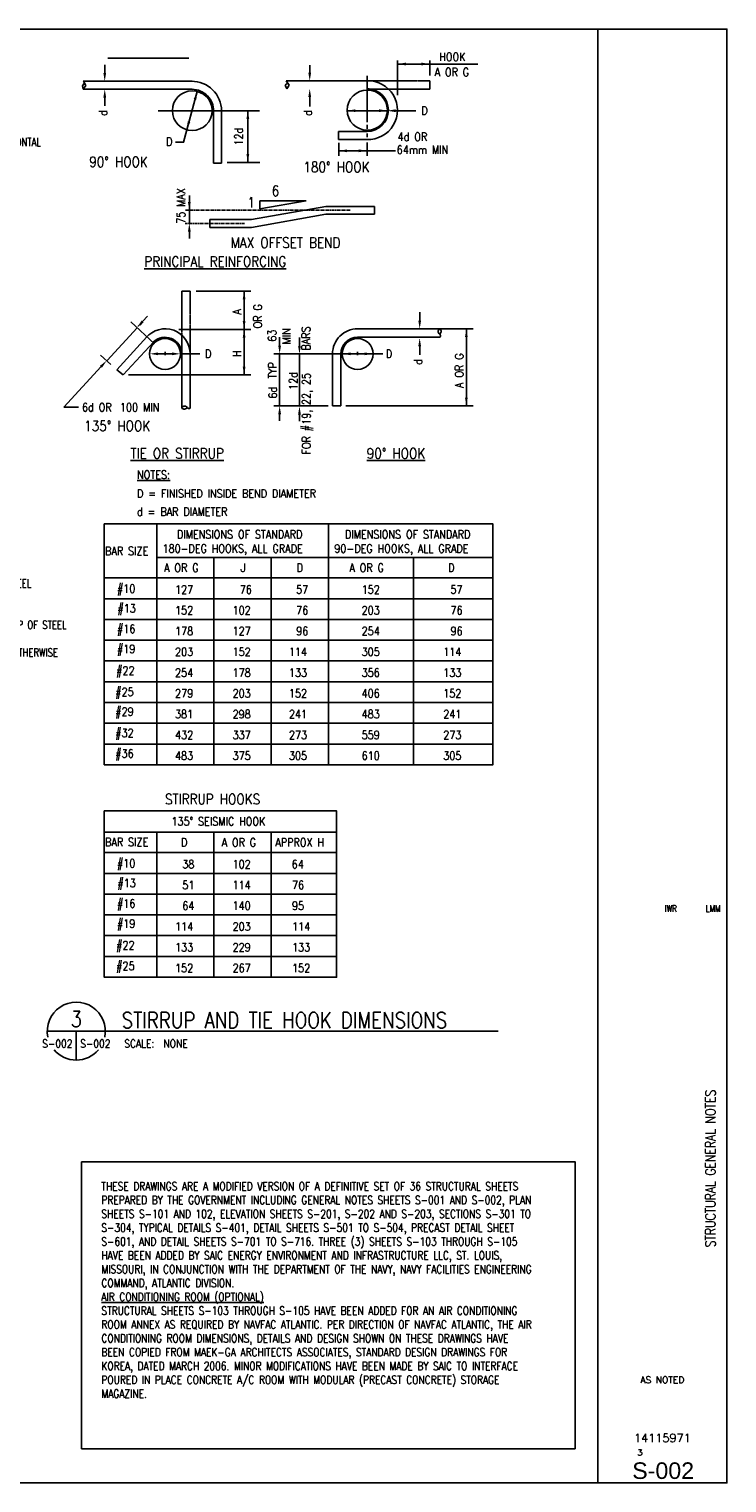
# Paper-space layout 'S-002' of a CAD drawing. Header units: millimetres. Extents: x 26 to 826, y 19 to 575.
# Tile 2 of 2: x 559 to 826, y 19 to 575. Entities that reach past the tile are written whole.
import ezdxf
from ezdxf.enums import TextEntityAlignment as Align

# ---------------------------------------------------------------- set-up
doc = ezdxf.new("R2010")
doc.units = ezdxf.units.MM
for name, pattern in [('CENTER', [2, 1.25, -0.25, 0.25, -0.25]), ('HIDDEN', [0.375, 0.25, -0.125]), ('HIDDEN2', [0.1875, 0.125, -0.0625])]:
    doc.linetypes.add(name, pattern=pattern)
for name, color, linetype in [('G-ANNO-TTLB-4', 4, 'Continuous'), ('G-ANNO-TTLB-TEXT', 3, 'Continuous'), ('G-ANNO-TTLB2', 2, 'Continuous'), ('G-ANNO-TTLB5', 5, 'Continuous'), ('S-ANNO-DIMS', 2, 'Continuous'), ('S-ANNO-SYMB5', 5, 'Continuous'), ('S-ANNO-TEXT', 3, 'Continuous'), ('S-ANNO-TEXT14', 14, 'Continuous'), ('S-DETL-RBAR_4', 4, 'Continuous')]:
    doc.layers.add(name, color=color, linetype=linetype)
doc.styles.add('BASE01', font='romans.shx', dxfattribs={"width": 0.8})
doc.styles.add('ROMANS', font='ROMANS.shx', dxfattribs={"width": 0.8})
doc.styles.add('Titles', font='swiss.ttf', dxfattribs={"width": 0.8})

# ---------------------------------------------------------------- blocks, each defined once
blk = doc.blocks.new('NFM_SHEET_INFO')
at = {"layer": 'G-ANNO-TTLB-TEXT', "style": 'ROMANS', "width": 0.8}
for tag, p in [('DESIGNEDBY', (31.029, 9.394)), ('DRWNBY', (31.668, 9.394)), ('CHECKEDBY', (32.307, 9.394))]:
    blk.add_attdef(tag, text='', height=0.1, dxfattribs=at).set_placement(p, align=Align.MIDDLE_CENTER)
for tag, height, p in [('SHEET_TITLE_1_OF_2', 0.125, (32.182, 5.478)), ('SHEET_TITLE_1_OF_1', 0.15, (32.267, 5.478)), ('SHEET_TITLE_2_OF_2', 0.125, (32.342, 5.478))]:
    blk.add_attdef(tag, text='', height=height, rotation=90, dxfattribs=at).set_placement(p, align=Align.MIDDLE_CENTER)
at = {"layer": 'G-ANNO-TTLB-TEXT', "color": 132}
for tag, height, style, p in [('SCALE', 0.1, 'ROMANS', (31.541, 2.294)), ('NAVFACDWGNO', 0.125, 'ROMANS', (31.541, 1.419)), ('SHEETOFNO', 0.0937, 'ROMANS', (31.202, 1.2)), ('SHEETNO', 0.25, 'Titles', (31.554, 0.926))]:
    blk.add_attdef(tag, text='', height=height, dxfattribs=dict(at, style=style)).set_placement(p, align=Align.MIDDLE_CENTER)

psp = doc.layouts.new('S-002')

# ---------------------------------------------------------------- linework, layer by layer
at = {"layer": 'Defpoints'}
for points in [[(26.42, 575.17), (776.41, 575.17), (776.41, 18.83), (26.42, 18.83)], [(776.41, 575.17), (825.88, 575.17), (825.88, 18.83), (776.41, 18.83)]]:
    psp.add_lwpolyline(points, close=True, dxfattribs=at)
at = {"layer": 'G-ANNO-TTLB-4'}
for p, q in [((629.52, 372.9), (629.52, 293.63)), ((651.42, 372.9), (651.42, 293.63)), ((705.9, 372.9), (705.9, 293.63)), ((587.49, 365.15), (736.28, 365.15)), ((607.62, 267.79), (607.62, 212.36)), ((629.52, 267.79), (629.52, 212.36)), ((651.42, 267.79), (651.42, 212.36)), ((587.49, 260.04), (676.47, 260.04))]:
    psp.add_line(p, q, dxfattribs=at)
at = {"layer": 'G-ANNO-TTLB2'}
for p, q in [((587.49, 357.2), (736.28, 357.2)), ((587.49, 349.26), (736.28, 349.26)), ((587.49, 341.31), (736.28, 341.31)), ((587.49, 333.36), (736.28, 333.36)), ((587.49, 325.42), (736.28, 325.42)), ((587.49, 317.47), (736.28, 317.47)), ((587.49, 309.52), (736.28, 309.52)), ((587.49, 301.57), (736.28, 301.57)), ((587.49, 252.09), (676.47, 252.09)), ((587.49, 244.15), (676.47, 244.15)), ((587.49, 236.2), (676.47, 236.2)), ((587.49, 228.25), (676.47, 228.25)), ((587.49, 220.31), (676.47, 220.31))]:
    psp.add_line(p, q, dxfattribs=at)
at = {"layer": 'G-ANNO-TTLB5'}
for p, q in [((607.62, 385.79), (607.62, 293.63)), ((673.32, 385.79), (673.32, 293.63)), ((607.62, 372.9), (736.28, 372.9)), ((587.49, 267.79), (676.47, 267.79))]:
    psp.add_line(p, q, dxfattribs=at)
for points in [[(587.49, 385.79), (587.49, 293.63), (736.28, 293.63), (736.28, 385.79)], [(587.49, 275.97), (676.47, 275.97), (676.47, 212.36), (587.49, 212.36)]]:
    psp.add_lwpolyline(points, close=True, dxfattribs=at)
at = {"layer": 'S-ANNO-DIMS'}
for p, q in [((699.8, 549.84), (699.8, 563.19)), ((712.1, 557.41), (712.1, 563.19)), ((587.69, 558.38), (587.69, 561.55)), ((666.17, 558.21), (666.17, 561.38)), ((688.11, 545.82), (688.11, 557.33)), ((730.49, 561.8), (699.8, 561.8)), ((617.87, 531.94), (623.11, 551.32)), ((587.69, 548.98), (587.69, 545.8)), ((666.17, 549.47), (666.17, 545.61)), ((688.11, 549.12), (688.11, 539.53)), ((608.15, 543.94), (646.99, 543.94)), ((642.48, 544.03), (642.48, 524.18)), ((680.52, 543.94), (695.89, 543.94)), ((698.99, 543.94), (706.75, 543.94)), ((688.11, 538.51), (688.11, 537)), ((688.11, 535.26), (688.11, 533.75)), ((617.92, 531.94), (614.75, 531.94)), ((677.26, 531.7), (677.26, 526.7)), ((677.37, 528.59), (699.02, 528.59)), ((688.11, 531.75), (688.11, 526.7)), ((634.54, 524.18), (647.06, 524.18)), ((620.08, 500.78), (620.08, 511.53)), ((664.84, 509.47), (647.09, 509.47)), ((647.09, 506.44), (664.84, 509.47)), ((647.09, 509.47), (647.09, 506.44)), ((620.08, 498.2), (620.08, 495.03)), ((643.61, 474.88), (622.69, 474.88)), ((641.05, 474.88), (641.05, 442.82)), ((606.73, 454.7), (597.7, 463.12)), ((604.07, 465.34), (600.54, 461.52)), ((601.12, 461.91), (601.95, 462.8)), ((708.26, 463.65), (708.26, 466.82)), ((600.1, 460.88), (588.6, 448.35)), ((643.61, 460.25), (616, 460.25)), ((654.65, 454.08), (654.65, 457.25)), ((662.24, 453.93), (662.24, 457.1)), ((728.68, 460.47), (713.33, 460.47)), ((726.13, 460.47), (726.13, 430.98)), ((606.49, 450.9), (614.83, 450.9)), ((610.79, 450.38), (610.79, 451.67)), ((614.83, 450.9), (614.95, 450.9)), ((617.14, 450.9), (624.16, 450.9)), ((694.15, 450.9), (652.39, 450.9)), ((654.65, 450.83), (654.65, 430.98)), ((662.24, 450.68), (662.24, 430.83)), ((680.45, 450.9), (680.33, 450.9)), ((684.49, 450.38), (684.49, 451.67)), ((708.26, 453.76), (708.26, 450.58)), ((586.32, 446.04), (572.05, 430.54)), ((589.97, 446.83), (586.09, 450.44)), ((596.77, 442.82), (643.62, 442.82)), ((572.05, 430.54), (577.61, 430.54)), ((673.26, 430.98), (652.39, 430.98)), ((654.65, 428.4), (654.65, 425.22)), ((728.68, 430.98), (680.04, 430.98)), ((662.24, 428.25), (662.24, 425.07))]:
    psp.add_line(p, q, dxfattribs=at)
at = {"layer": 'S-ANNO-DIMS', "linetype": 'CENTER'}
for p, q in [((641.26, 500.78), (618.45, 500.78)), ((681.71, 505.82), (618.6, 505.82))]:
    psp.add_line(p, q, dxfattribs=at)
at = {"layer": 'S-ANNO-DIMS'}
psp.add_arc((610.74, 450.9), 4.21, 1.5309, 1.5946, dxfattribs=at)
for points in [[(702.98, 561.27), (702.98, 562.33), (699.8, 561.8)], [(708.92, 561.27), (708.92, 562.33), (712.1, 561.8)], [(588.22, 558.38), (587.17, 558.38), (587.69, 555.2)], [(588.22, 558.38), (587.17, 558.38), (587.69, 555.2)], [(666.69, 558.49), (665.64, 558.49), (666.17, 555.31)], [(666.69, 558.49), (665.64, 558.49), (666.17, 555.31)], [(666.69, 558.49), (665.64, 558.49), (666.17, 555.31)], [(588.22, 548.98), (587.17, 548.98), (587.69, 552.15)], [(588.23, 548.97), (587.17, 548.97), (587.7, 552.15)], [(622.77, 548.12), (621.75, 548.41), (623.11, 551.32)], [(666.69, 549.15), (665.63, 549.15), (666.16, 552.33)], [(666.69, 549.14), (665.63, 549.14), (666.16, 552.32)], [(666.69, 549.19), (665.64, 549.19), (666.17, 552.37)], [(620.45, 539.58), (619.43, 539.85), (619.14, 536.64)], [(643.01, 540.77), (641.95, 540.77), (642.48, 543.94)], [(683.69, 544.47), (683.69, 543.41), (680.52, 543.94)], [(692.71, 544.47), (692.71, 543.41), (695.89, 543.94)], [(699.06, 543.41), (699.06, 544.47), (695.89, 543.94)], [(680.44, 529.12), (680.44, 528.06), (677.26, 528.59)], [(684.94, 529.12), (684.94, 528.06), (688.11, 528.59)], [(643.01, 527.36), (641.95, 527.36), (642.48, 524.18)], [(620.61, 509), (619.55, 509), (620.08, 505.82)], [(619.55, 508.95), (620.61, 508.95), (620.08, 505.78)], [(620.61, 497.6), (619.55, 497.6), (620.08, 500.78)], [(620.61, 497.6), (619.55, 497.6), (620.08, 500.78)], [(641.58, 471.71), (640.52, 471.71), (641.05, 474.88)], [(601.81, 463.64), (602.58, 462.91), (600.03, 460.95)], [(641.58, 463.43), (640.52, 463.43), (641.05, 460.25)], [(708.79, 463.65), (707.73, 463.65), (708.26, 460.47)], [(641.58, 457.08), (640.52, 457.08), (641.05, 460.25)], [(708.79, 453.76), (707.73, 453.76), (708.26, 456.93)], [(726.66, 457.29), (725.6, 457.29), (726.13, 460.47)], [(608.13, 450.37), (608.13, 451.43), (604.96, 450.9)], [(613.48, 450.37), (613.48, 451.43), (616.65, 450.9)], [(655.18, 454.08), (654.12, 454.08), (654.65, 450.9)], [(662.77, 453.93), (661.71, 453.93), (662.24, 450.75)], [(681.81, 450.37), (681.81, 451.43), (678.63, 450.9)], [(687.21, 450.37), (687.21, 451.43), (690.39, 450.9)], [(585.86, 446.32), (586.64, 445.59), (588.42, 448.28)], [(641.58, 446), (640.52, 446), (641.05, 442.82)], [(726.66, 434.15), (725.6, 434.15), (726.13, 430.98)], [(655.18, 427.8), (654.12, 427.8), (654.65, 430.98)], [(662.77, 427.65), (661.71, 427.65), (662.24, 430.83)]]:
    psp.add_solid(points, dxfattribs=at)
at = {"layer": 'S-ANNO-SYMB5'}
for p, q in [((565.7, 191.71), (594.21, 191.71)), ((576.81, 191.71), (576.81, 180.6)), ((594.21, 191.71), (738.32, 191.71))]:
    psp.add_line(p, q, dxfattribs=at)
for start, end in [(348.1652, 191.8348), (220.0956, 319.9044)]:
    psp.add_arc((576.81, 191.71), 11.11, start, end, dxfattribs=at)
at = {"layer": 'S-ANNO-TEXT'}
psp.add_lwpolyline([(578.82, 141.74), (767.76, 141.74), (767.76, 31.92), (578.82, 31.92)], close=True, dxfattribs=at)
at = {"layer": 'S-DETL-RBAR_4'}
for p, q in [((588.94, 564.07), (619.91, 564.07)), ((579.12, 553.46), (579.9, 554.59)), ((579.42, 552.17), (579.12, 553.46)), ((580.46, 553.62), (579.42, 552.17)), ((579.44, 555.2), (621.16, 555.2)), ((579.44, 552.15), (621.06, 552.15)), ((579.53, 555.22), (580.46, 553.62)), ((656.83, 553.66), (657.71, 554.42)), ((657.36, 552.33), (656.83, 553.66)), ((657.19, 555.37), (688.28, 555.37)), ((657.19, 555.37), (658.24, 553.66)), ((658.24, 553.66), (657.36, 552.33)), ((629.36, 523.88), (629.36, 543.94)), ((632.39, 543.82), (632.39, 523.88)), ((677.24, 532.94), (677.24, 535.99)), ((688.16, 535.99), (677.24, 535.99)), ((687.98, 532.94), (677.24, 532.94)), ((629.36, 523.88), (632.39, 523.88)), ((643.82, 502.29), (672.31, 507.34)), ((672.31, 507.34), (691, 507.34)), ((691, 507.34), (691, 504.3)), ((627.94, 502.29), (643.82, 502.29)), ((627.94, 499.26), (627.94, 502.29)), ((672.31, 504.3), (643.82, 499.26)), ((691, 504.3), (672.31, 504.3)), ((643.82, 499.26), (627.94, 499.26)), ((617.16, 474.88), (620.37, 474.88)), ((603.79, 457.39), (592.27, 444.81)), ((684.44, 460.47), (716.06, 460.47)), ((684.49, 457.23), (715.9, 457.23)), ((606.3, 455.38), (594.77, 442.82)), ((617.16, 450.9), (617.16, 430.24)), ((620.37, 430.17), (620.37, 450.91)), ((674.91, 430.98), (674.91, 450.91)), ((678.13, 450.9), (678.13, 430.98)), ((592.27, 444.81), (594.77, 442.82)), ((678.13, 430.98), (674.91, 430.98))]:
    psp.add_line(p, q, dxfattribs=at)
at = {"layer": 'S-DETL-RBAR_4', "linetype": 'HIDDEN2'}
for p, q in [((688.11, 555.37), (712.1, 555.37)), ((688.13, 552.16), (712.1, 552.16)), ((617.16, 450.9), (617.16, 474.88)), ((620.37, 450.91), (620.37, 474.88))]:
    psp.add_line(p, q, dxfattribs=at)
at = {"layer": 'S-DETL-RBAR_4', "linetype": 'HIDDEN'}
psp.add_line((712.1, 555.37), (712.1, 552.16), dxfattribs=at)
at = {"layer": 'S-DETL-RBAR_4'}
for centre, radius in [((621.19, 543.96), 7.6), ((688.21, 544.16), 7.69), ((610.79, 450.86), 5.92), ((684.49, 450.86), 5.92)]:
    psp.add_circle(centre, radius, dxfattribs=at)
for centre, radius, start, end in [((621.07, 543.88), 11.32, 0, 90.9942), ((621.08, 543.87), 8.27, 359.2477, 89.4769), ((688.53, 544.15), 11.22, 267.6873, 92.0585), ((688.09, 544.18), 8.2, 269.954, 89.6984), ((610.82, 450.91), 9.56, 359.946, 140.0834), ((610.79, 450.86), 6.37, 0.3119, 135.3313), ((684.46, 450.91), 9.56, 89.8264, 180.054), ((684.49, 450.86), 6.37, 90, 179.6881), ((716.64, 459.39), 1.3, 119.6465, 247.3687), ((715.1, 459.48), 1.38, 304.2313, 46.0009), ((715.73, 457.78), 0.576, 286.7381, 44.8557), ((684.54, 450.9), 4.21, 178.4054, 178.4691), ((618.3, 429.59), 1.3, 22.6313, 150.3535), ((618.21, 431.13), 1.38, 220.3265, 325.7687), ((619.91, 430.5), 0.576, 225.1443, 324.5563)]:
    psp.add_arc(centre, radius, start, end, dxfattribs=at)

# ---------------------------------------------------------------- block references
ref = psp.add_blockref('NFM_SHEET_INFO', (0, 0), dxfattribs=dict(xscale=25.4, yscale=25.4, zscale=25.4))
ref.add_attrib('SHEETNO', 'S-002', dxfattribs={"layer": 'G-ANNO-TTLB-TEXT', "color": 132, "height": 6.35, "style": 'Titles'}).set_placement((801.47, 23.52), align=Align.MIDDLE_CENTER)
ref.add_attrib('SHEET_TITLE_1_OF_1', 'STRUCTURAL GENERAL NOTES', dxfattribs={"layer": 'G-ANNO-TTLB-TEXT', "height": 3.81, "rotation": 90, "style": 'ROMANS', "width": 0.8}).set_placement((819.58, 139.15), align=Align.MIDDLE_CENTER)
ref.add_attrib('NAVFACDWGNO', '14115971', dxfattribs={"layer": 'G-ANNO-TTLB-TEXT', "color": 132, "height": 3.175, "style": 'ROMANS'}).set_placement((801.15, 36.04), align=Align.MIDDLE_CENTER)
ref.add_attrib('SHEETOFNO', '3', dxfattribs={"layer": 'G-ANNO-TTLB-TEXT', "color": 132, "height": 2.38, "style": 'ROMANS'}).set_placement((792.53, 30.48), align=Align.MIDDLE_CENTER)
ref.add_attrib('DRWNBY', 'IWR', dxfattribs={"layer": 'G-ANNO-TTLB-TEXT', "height": 2.54, "style": 'ROMANS', "width": 0.8}).set_placement((804.38, 238.6), align=Align.MIDDLE_CENTER)
ref.add_attrib('CHECKEDBY', 'LMM', dxfattribs={"layer": 'G-ANNO-TTLB-TEXT', "height": 2.54, "style": 'ROMANS', "width": 0.8}).set_placement((820.59, 238.6), align=Align.MIDDLE_CENTER)
ref.add_attrib('SCALE', 'AS NOTED', dxfattribs={"layer": 'G-ANNO-TTLB-TEXT', "color": 132, "height": 2.54, "style": 'ROMANS'}).set_placement((801.15, 58.28), align=Align.MIDDLE_CENTER)

# ---------------------------------------------------------------- texts
at = {"layer": 'S-ANNO-TEXT'}
for s, height, style, width, p in [('HOOK', 3.176, 'ROMANS', 0.85, (715.74, 562.96)), ('A OR G', 3.176, 'ROMANS', 0.85, (713.99, 557.13)), ('D', 3.18, 'ROMANS', 0.85, (708.92, 542.4)), ('4d OR ', 3.176, 'ROMANS', 0.85, (699.82, 532.38)), ('LONG LEG HORIZONTAL', 3.175, 'BASE01', 0.75, (526.63, 530.33)), ('D', 3.18, 'ROMANS', 0.85, (611.19, 530.52)), ('64mm MIN', 3.176, 'ROMANS', 0.85, (699.48, 527.4)), ('%%uPRINCIPAL REINFORCING', 3.97, 'ROMANS', 0.85, (602.83, 484.22)), ('D', 3.18, 'ROMANS', 0.85, (626.12, 449.33)), ('D', 3.18, 'ROMANS', 0.85, (695.29, 449.33)), ('6d OR ', 3.176, 'ROMANS', 0.85, (579, 428.84)), ('100 MIN', 3.176, 'ROMANS', 0.85, (593.54, 428.86)), ('%%uTIE OR STIRRUP', 3.97, 'ROMANS', 0.85, (597.58, 410.82)), ('%%u90%%D HOOK', 3.97, 'ROMANS', 0.85, (687.98, 410.82)), ('%%UNOTES:', 3.176, 'ROMANS', 0.85, (600.07, 403.06)), ('D = FINISHED INSIDE BEND DIAMETER', 3.176, 'ROMANS', 0.85, (600.07, 395.86)), ('d = BAR DIAMETER', 3.176, 'ROMANS', 0.85, (600.07, 388.88)), ('DIMENSIONS OF STANDARD', 3.176, 'ROMANS', 0.85, (615.31, 380.23)), ('DIMENSIONS OF STANDARD', 3.176, 'ROMANS', 0.85, (679.63, 380.23)), ('BAR SIZE', 3.176, 'ROMANS', 0.85, (587.83, 373.88)), ('180-DEG HOOKS, ALL GRADE', 3.176, 'ROMANS', 0.85, (609.79, 374.79)), ('90-DEG HOOKS, ALL GRADE', 3.176, 'ROMANS', 0.85, (675.58, 374.79)), ('A OR G', 3.176, 'ROMANS', 0.85, (610.42, 367.46)), ('J', 3.18, 'ROMANS', 0.85, (639.75, 367.46)), ('D', 3.18, 'ROMANS', 0.85, (661.12, 367.46)), ('A OR G', 3.176, 'ROMANS', 0.85, (681.36, 367.46)), ('D', 3.18, 'ROMANS', 0.85, (719.16, 367.46)), ('TEMPERATURE STEEL', 3.175, 'BASE01', 0.75, (526.63, 361.46)), ('#10', 3.176, 'ROMANS', 0.85, (592.34, 359.46)), ('127', 3.176, 'ROMANS', 0.85, (614.62, 359.11)), ('76', 3.176, 'ROMANS', 0.85, (639.39, 359.11)), ('57', 3.176, 'ROMANS', 0.85, (660.97, 359.11)), ('152', 3.176, 'ROMANS', 0.85, (686.06, 359.11)), ('57', 3.176, 'ROMANS', 0.85, (720.05, 359.11)), ('#13', 3.176, 'ROMANS', 0.85, (592.53, 351.92)), ('152', 3.176, 'ROMANS', 0.85, (614.62, 351.16)), ('102', 3.176, 'ROMANS', 0.85, (636.62, 351.16)), ('76', 3.176, 'ROMANS', 0.85, (660.97, 351.16)), ('203', 3.176, 'ROMANS', 0.85, (686.06, 351.16)), ('76', 3.176, 'ROMANS', 0.85, (720.05, 351.16)), ('TOP OF SLAB, TOP OF STEEL', 3.175, 'BASE01', 0.75, (526.63, 345.6)), ('#16', 3.176, 'ROMANS', 0.85, (592.34, 344.06)), ('178', 3.176, 'ROMANS', 0.85, (614.62, 343.22)), ('127', 3.176, 'ROMANS', 0.85, (636.62, 343.22)), ('96', 3.176, 'ROMANS', 0.85, (660.97, 343.22)), ('254', 3.176, 'ROMANS', 0.85, (686.06, 343.22)), ('96', 3.176, 'ROMANS', 0.85, (720.05, 343.22)), ('#19', 3.176, 'ROMANS', 0.85, (592.34, 336.36)), ('UNLESS NOTED OTHERWISE', 3.175, 'BASE01', 0.75, (526.63, 335.02)), ('203', 3.176, 'ROMANS', 0.85, (614.62, 335.27)), ('152', 3.176, 'ROMANS', 0.85, (636.62, 335.27)), ('114', 3.176, 'ROMANS', 0.85, (658.2, 335.27)), ('305', 3.176, 'ROMANS', 0.85, (686.06, 335.27)), ('114', 3.176, 'ROMANS', 0.85, (717.28, 335.27)), ('#22', 3.176, 'ROMANS', 0.85, (592.05, 328.12)), ('254', 3.176, 'ROMANS', 0.85, (614.62, 327.32)), ('178', 3.176, 'ROMANS', 0.85, (636.62, 327.32)), ('133', 3.176, 'ROMANS', 0.85, (658.2, 327.32)), ('356', 3.176, 'ROMANS', 0.85, (686.06, 327.32)), ('133', 3.176, 'ROMANS', 0.85, (717.28, 327.32)), ('#25', 3.176, 'ROMANS', 0.85, (591.69, 319.94)), ('279', 3.176, 'ROMANS', 0.85, (614.62, 319.38)), ('203', 3.176, 'ROMANS', 0.85, (636.62, 319.38)), ('152', 3.176, 'ROMANS', 0.85, (658.2, 319.38)), ('406', 3.176, 'ROMANS', 0.85, (686.06, 319.38)), ('152', 3.176, 'ROMANS', 0.85, (717.28, 319.38)), ('#29', 3.176, 'ROMANS', 0.85, (591.69, 312.4)), ('381', 3.176, 'ROMANS', 0.85, (614.62, 311.43)), ('298', 3.176, 'ROMANS', 0.85, (636.62, 311.43)), ('241', 3.176, 'ROMANS', 0.85, (658.2, 311.43)), ('483', 3.176, 'ROMANS', 0.85, (686.06, 311.43)), ('241', 3.176, 'ROMANS', 0.85, (717.28, 311.43)), ('#32', 3.176, 'ROMANS', 0.85, (591.69, 304.22)), ('432', 3.176, 'ROMANS', 0.85, (614.62, 303.48)), ('337', 3.176, 'ROMANS', 0.85, (636.62, 303.48)), ('273', 3.176, 'ROMANS', 0.85, (658.2, 303.48)), ('559', 3.176, 'ROMANS', 0.85, (686.06, 303.48)), ('273', 3.176, 'ROMANS', 0.85, (717.28, 303.48)), ('#36', 3.176, 'ROMANS', 0.85, (591.69, 296.36)), ('483', 3.176, 'ROMANS', 0.85, (614.62, 295.53)), ('375', 3.176, 'ROMANS', 0.85, (636.62, 295.53)), ('305', 3.176, 'ROMANS', 0.85, (658.2, 295.53)), ('610', 3.176, 'ROMANS', 0.85, (686.06, 295.53)), ('305', 3.176, 'ROMANS', 0.85, (717.28, 295.53)), ('135%%D SEISMIC HOOK', 3.176, 'ROMANS', 0.85, (613.23, 270.41)), ('BAR SIZE', 3.176, 'ROMANS', 0.85, (587.83, 262.49)), ('D', 3.18, 'ROMANS', 0.85, (616.85, 262.35)), ('A OR G', 3.176, 'ROMANS', 0.85, (632.45, 262.35)), ('APPROX H', 3.176, 'ROMANS', 0.85, (653.01, 262.35)), ('#10', 3.176, 'ROMANS', 0.85, (592.34, 254.35)), ('38', 3.176, 'ROMANS', 0.85, (617.39, 254)), ('102', 3.176, 'ROMANS', 0.85, (636.62, 254)), ('64', 3.176, 'ROMANS', 0.85, (659.28, 254)), ('#13', 3.176, 'ROMANS', 0.85, (592.53, 246.81)), ('51', 3.176, 'ROMANS', 0.85, (617.39, 246.05)), ('114', 3.176, 'ROMANS', 0.85, (636.62, 246.05)), ('76', 3.176, 'ROMANS', 0.85, (659.41, 246.05)), ('#16', 3.176, 'ROMANS', 0.85, (592.34, 238.95)), ('64', 3.176, 'ROMANS', 0.85, (617.39, 238.11)), ('140', 3.176, 'ROMANS', 0.85, (636.62, 238.11)), ('95', 3.176, 'ROMANS', 0.85, (659.41, 238.11)), ('#19', 3.176, 'ROMANS', 0.85, (592.34, 231.25)), ('114', 3.176, 'ROMANS', 0.85, (614.62, 230.16)), ('203', 3.176, 'ROMANS', 0.85, (636.62, 230.16)), ('114', 3.176, 'ROMANS', 0.85, (659.41, 230.16)), ('#22', 3.176, 'ROMANS', 0.85, (592.05, 223.01)), ('133', 3.176, 'ROMANS', 0.85, (614.62, 222.21)), ('229', 3.176, 'ROMANS', 0.85, (636.62, 222.21)), ('133', 3.176, 'ROMANS', 0.85, (659.41, 222.21)), ('#25', 3.176, 'ROMANS', 0.85, (592.05, 215.07)), ('152', 3.176, 'ROMANS', 0.85, (614.62, 214.27)), ('267', 3.176, 'ROMANS', 0.85, (636.62, 214.27)), ('152', 3.176, 'ROMANS', 0.85, (659.41, 214.27)), ('S-002', 3, 'ROMANS', 0.85, (578.3, 185.46)), ('SCALE:  NONE', 3, 'ROMANS', 0.85, (595.18, 185.46))]:
    psp.add_text(s, height=height, dxfattribs=dict(at, style=style, width=width)).set_placement(p)
at = {"layer": 'S-ANNO-TEXT', "style": 'ROMANS', "width": 0.85}
for s, height, p in [('d', 3.18, (588.67, 541.96)), ('d', 3.18, (667.03, 541.96)), ('75 MAX', 3.176, (618.45, 500.69)), ('A', 3.18, (639.9, 465.99)), ('OR G', 3.176, (647.8, 460.64)), ('63', 3.176, (653.35, 455.57)), ('MIN', 3.176, (658.87, 454.54)), ('BARS', 3.176, (666.29, 452.18)), ('H', 3.18, (639.9, 449.75)), ('TYP', 3.176, (653.5, 441.42)), ('d', 3.18, (709.24, 446.74)), ('A OR G', 3.176, (724.98, 437.89)), ('6d', 3.176, (653.62, 433.79)), ('FOR #19, 22, 25', 3.176, (666.45, 412.37))]:
    psp.add_text(s, height=height, rotation=90, dxfattribs=at).set_placement(p)
for p in [(640.59, 534.01), (661.45, 440.51)]:
    psp.add_text('12d', height=3.176, rotation=90, dxfattribs=at).set_placement(p, align=Align.CENTER)
for s, p in [('90%%D HOOK', (592.97, 522.36)), ('180%%D HOOK', (676.39, 520.42)), ('6', (653.07, 511.27)), ('1', (643.78, 506.84)), ('MAX OFFSET BEND', (656.92, 491.46)), ('135%%D HOOK', (592.45, 421.32))]:
    psp.add_text(s, height=3.97, dxfattribs=at).set_placement(p, align=Align.CENTER)
at = {"layer": 'S-ANNO-TEXT', "color": 3, "style": 'ROMANS', "width": 0.85}
psp.add_text('STIRRUP HOOKS', height=3.97, dxfattribs=at).set_placement((610.77, 278.51))
at = {"layer": 'S-ANNO-TEXT', "style": 'ROMANS', "width": 0.85}
psp.add_text('S-002', height=3, dxfattribs=at).set_placement((575.33, 185.46), align=Align.RIGHT)
at = {"layer": 'S-ANNO-TEXT', "insert": (586.41, 133.96), "char_height": 3.175, "width": 179.031, "attachment_point": 1, "style": 'BASE01'}
psp.add_mtext('\\pxa0.83333,sm1;THESE DRAWINGS ARE A MODIFIED VERSION OF A DEFINITIVE SET OF 36 STRUCTURAL SHEETS PREPARED BY THE GOVERNMENT INCLUDING GENERAL NOTES SHEETS S-001 AND S-002, PLAN SHEETS S-101 AND 102, ELEVATION SHEETS S-201, S-202 AND S-203, SECTIONS S-301 TO S-304, TYPICAL DETAILS S-401, DETAIL SHEETS S-501 TO S-504, PRECAST DETAIL SHEET S-601, AND DETAIL SHEETS S-701 TO S-716. THREE (3) SHEETS S-103 THROUGH S-105 HAVE BEEN ADDED BY SAIC ENERGY ENVIRONMENT AND INFRASTRUCTURE LLC, ST. LOUIS, MISSOURI, IN CONJUNCTION WITH THE DEPARTMENT OF THE NAVY, NAVY FACILITIES ENGINEERING COMMAND, ATLANTIC DIVISION. \\P{\\LAIR CONDITIONING ROOM (OPTIONAL)\\P}STRUCTURAL SHEETS S-103 THROUGH S-105 HAVE BEEN ADDED FOR AN AIR CONDITIONING ROOM ANNEX AS REQUIRED BY NAVFAC ATLANTIC. PER DIRECTION OF NAVFAC ATLANTIC, THE AIR CONDITIONING ROOM DIMENSIONS, DETAILS AND DESIGN SHOWN ON THESE DRAWINGS HAVE BEEN COPIED FROM MAEK-GA ARCHITECTS ASSOCIATES, STANDARD DESIGN DRAWINGS FOR KOREA, DATED MARCH 2006. MINOR MODIFICATIONS HAVE BEEN MADE BY SAIC TO INTERFACE POURED IN PLACE CONCRETE A/C ROOM WITH MODULAR (PRECAST CONCRETE) STORAGE MAGAZINE.\\P              ', dxfattribs=at)
at = {"layer": 'S-ANNO-TEXT14', "style": 'ROMANS', "width": 0.85}
psp.add_text('3', height=6, dxfattribs=at).set_placement((576.81, 193.3), align=Align.CENTER)
psp.add_text('STIRRUP AND TIE HOOK DIMENSIONS', height=6, dxfattribs=at).set_placement((594.21, 192.91))

doc.saveas('drawing.dxf')
